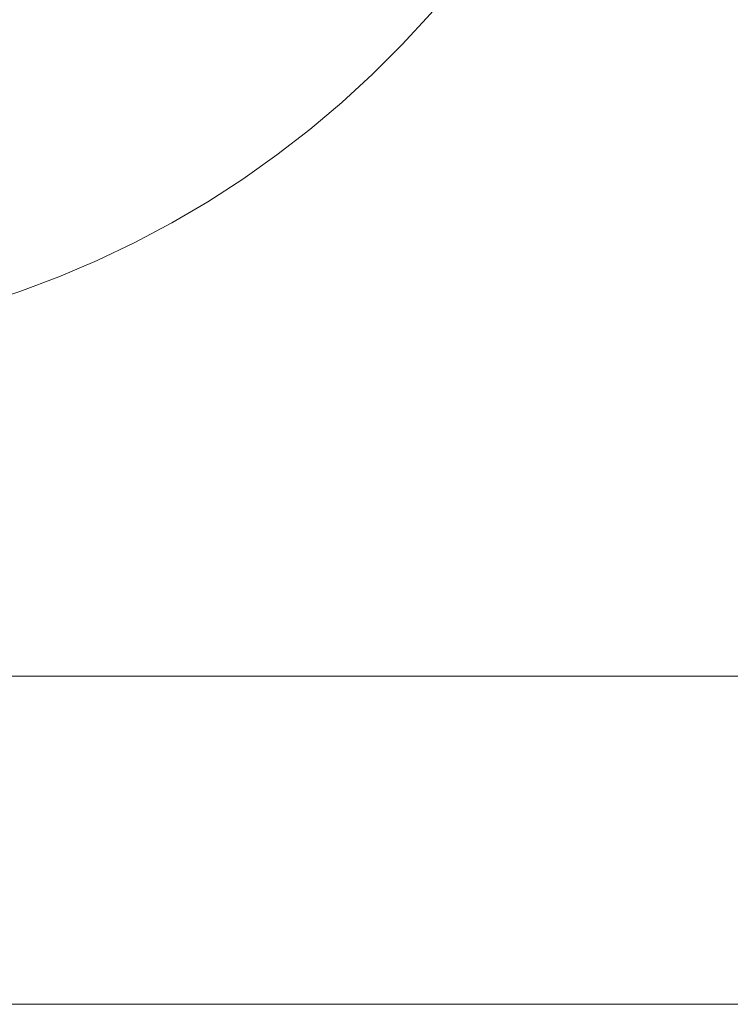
# Model space of a CAD drawing. Header units: centimetres. Extents: x -25.9 to 27.4, y -21.7 to -19.9.
# Tile 116 of 202: x 9.412 to 9.629, y -21.66 to -21.36. Entities that reach past the tile are written whole.
import ezdxf

# ---------------------------------------------------------------- set-up
doc = ezdxf.new("R2010")
doc.units = ezdxf.units.CM
doc.header["$LTSCALE"] = 2.54
doc.layers.add('Lucido design-1', color=7, linetype='Continuous')

# ---------------------------------------------------------------- blocks, each defined once
blk = doc.blocks.new('Gruppo-5-1')
at = {"color": 7, "linetype": 'Continuous', "lineweight": 9}
for points in [[(-25.78748, -19.96, 876.42138), (-25.78748, -21.56, 876.42138), (27.31252, -21.56, 876.42138), (27.31252, -19.96, 876.42138)], [(-25.78748, -21.66, 876.32138), (-25.78748, -21.66, 875.72138), (27.31252, -21.66, 875.72138), (27.31252, -21.66, 876.32138)]]:
    blk.add_3dface(points, dxfattribs=at)
for points, invisible_edges in [([(27.31252, -19.96, 875.62138), (27.31252, -21.56, 875.62138), (9.61144, -21.18544, 875.62138), (9.61225, -21.17273, 875.62138)], 10), ([(9.61009, -21.19811, 875.62138), (9.61144, -21.18544, 875.62138), (27.31252, -21.56, 875.62138)], 10), ([(27.31252, -21.56, 875.62138), (9.6082, -21.2107, 875.62138), (9.61009, -21.19811, 875.62138)], 9), ([(27.31252, -21.56, 875.62138), (9.60579, -21.2232, 875.62138), (9.6082, -21.2107, 875.62138)], 9), ([(9.60284, -21.23559, 875.62138), (9.60579, -21.2232, 875.62138), (27.31252, -21.56, 875.62138)], 10), ([(27.31252, -21.56, 875.62138), (9.59937, -21.24785, 875.62138), (9.60284, -21.23559, 875.62138)], 9), ([(9.59538, -21.25994, 875.62138), (9.59937, -21.24785, 875.62138), (27.31252, -21.56, 875.62138)], 10), ([(9.59089, -21.27186, 875.62138), (9.59538, -21.25994, 875.62138), (27.31252, -21.56, 875.62138)], 10), ([(27.31252, -21.56, 875.62138), (9.58589, -21.28357, 875.62138), (9.59089, -21.27186, 875.62138)], 9), ([(9.5804, -21.29506, 875.62138), (9.58589, -21.28357, 875.62138), (27.31252, -21.56, 875.62138)], 10), ([(9.57442, -21.30631, 875.62138), (9.5804, -21.29506, 875.62138), (27.31252, -21.56, 875.62138)], 10), ([(27.31252, -21.56, 875.62138), (9.56798, -21.31729, 875.62138), (9.57442, -21.30631, 875.62138)], 9), ([(9.56107, -21.32799, 875.62138), (9.56798, -21.31729, 875.62138), (27.31252, -21.56, 875.62138)], 10), ([(27.31252, -21.56, 875.62138), (9.55372, -21.33839, 875.62138), (9.56107, -21.32799, 875.62138)], 9), ([(9.54593, -21.34847, 875.62138), (9.55372, -21.33839, 875.62138), (27.31252, -21.56, 875.62138)], 10), ([(9.4975, -21.353, 875.62687), (9.48914, -21.36068, 875.62687), (9.48659, -21.35778, 875.62829), (9.49483, -21.35022, 875.62829)], 15), ([(9.51412, -21.35322, 875.62356), (9.50574, -21.3616, 875.62356), (9.50296, -21.3587, 875.6245), (9.51122, -21.35044, 875.6245)], 15), ([(9.53135, -21.35259, 875.62174), (9.52297, -21.36171, 875.62174), (9.52, -21.35886, 875.62218), (9.52826, -21.34987, 875.62218)], 15), ([(9.53772, -21.3582, 875.62138), (9.54593, -21.34847, 875.62138), (27.31252, -21.56, 875.62138)], 10), ([(9.4328, -21.35536, 875.65054), (9.42441, -21.36029, 875.65054), (9.42303, -21.35782, 875.65348), (9.43132, -21.35295, 875.65348)], 15), ([(9.44435, -21.35506, 875.64502), (9.43596, -21.36048, 875.64502), (9.43435, -21.35787, 875.64772), (9.44264, -21.35252, 875.64772)], 15), ([(9.45635, -21.35447, 875.64), (9.44797, -21.3604, 875.64), (9.44613, -21.35769, 875.64245), (9.4544, -21.35184, 875.64245)], 15), ([(9.47102, -21.3563, 875.63349), (9.46255, -21.36285, 875.63349), (9.46043, -21.35999, 875.63552), (9.46878, -21.35353, 875.63552)], 15), ([(9.48408, -21.35493, 875.62987), (9.47565, -21.36204, 875.62987), (9.47331, -21.35914, 875.63161), (9.48162, -21.35214, 875.63161)], 15), ([(9.50021, -21.35583, 875.6256), (9.49173, -21.36362, 875.6256), (9.48914, -21.36068, 875.62687), (9.4975, -21.353, 875.62687)], 15), ([(9.51705, -21.35603, 875.62279), (9.50855, -21.36453, 875.62279), (9.50574, -21.3616, 875.62356), (9.51412, -21.35322, 875.62356)], 15), ([(9.53445, -21.35532, 875.62148), (9.52596, -21.36456, 875.62148), (9.52297, -21.36171, 875.62174), (9.53135, -21.35259, 875.62174)], 15), ([(9.42303, -21.35782, 875.65348), (9.41453, -21.36233, 875.65348), (9.41331, -21.35992, 875.65652), (9.42171, -21.35546, 875.65652)], 15), ([(9.43435, -21.35787, 875.64772), (9.42584, -21.36286, 875.64772), (9.42441, -21.36029, 875.65054), (9.4328, -21.35536, 875.65054)], 15), ([(9.44613, -21.35769, 875.64245), (9.43762, -21.36318, 875.64245), (9.43596, -21.36048, 875.64502), (9.44435, -21.35506, 875.64502)], 15), ([(9.45836, -21.35719, 875.63769), (9.44986, -21.3632, 875.63769), (9.44797, -21.3604, 875.64), (9.45635, -21.35447, 875.64)], 15), ([(9.47331, -21.35914, 875.63161), (9.46472, -21.36578, 875.63161), (9.46255, -21.36285, 875.63349), (9.47102, -21.3563, 875.63349)], 15), ([(9.48659, -21.35778, 875.62829), (9.47804, -21.36499, 875.62829), (9.47565, -21.36204, 875.62987), (9.48408, -21.35493, 875.62987)], 15), ([(9.50296, -21.3587, 875.6245), (9.49436, -21.36661, 875.6245), (9.49173, -21.36362, 875.6256), (9.50021, -21.35583, 875.6256)], 15), ([(9.52, -21.35886, 875.62218), (9.51138, -21.36749, 875.62218), (9.50855, -21.36453, 875.62279), (9.51705, -21.35603, 875.62279)], 15), ([(9.53772, -21.3582, 875.62138), (9.52911, -21.36758, 875.62138), (9.52596, -21.36456, 875.62148), (9.53445, -21.35532, 875.62148)], 14), ([(9.41331, -21.35992, 875.65652), (9.40474, -21.36401, 875.65652), (9.40368, -21.36167, 875.65967), (9.41215, -21.35762, 875.65967)], 15), ([(9.41453, -21.36233, 875.65348), (9.40585, -21.36648, 875.65348), (9.40474, -21.36401, 875.65652), (9.41331, -21.35992, 875.65652)], 15), ([(9.42441, -21.36029, 875.65054), (9.4158, -21.36485, 875.65054), (9.41453, -21.36233, 875.65348), (9.42303, -21.35782, 875.65348)], 15), ([(9.43596, -21.36048, 875.64502), (9.42734, -21.36553, 875.64502), (9.42584, -21.36286, 875.64772), (9.43435, -21.35787, 875.64772)], 15), ([(9.44797, -21.3604, 875.64), (9.43934, -21.36597, 875.64), (9.43762, -21.36318, 875.64245), (9.44613, -21.35769, 875.64245)], 15), ([(9.46043, -21.35999, 875.63552), (9.45181, -21.36608, 875.63552), (9.44986, -21.3632, 875.63769), (9.45836, -21.35719, 875.63769)], 15), ([(9.46255, -21.36285, 875.63349), (9.4538, -21.36904, 875.63349), (9.45181, -21.36608, 875.63552), (9.46043, -21.35999, 875.63552)], 15), ([(9.47565, -21.36204, 875.62987), (9.46693, -21.36878, 875.62987), (9.46472, -21.36578, 875.63161), (9.47331, -21.35914, 875.63161)], 15), ([(9.48914, -21.36068, 875.62687), (9.48046, -21.368, 875.62687), (9.47804, -21.36499, 875.62829), (9.48659, -21.35778, 875.62829)], 15), ([(9.50574, -21.3616, 875.62356), (9.49701, -21.36962, 875.62356), (9.49436, -21.36661, 875.6245), (9.50296, -21.3587, 875.6245)], 15), ([(9.52297, -21.36171, 875.62174), (9.51422, -21.37046, 875.62174), (9.51138, -21.36749, 875.62218), (9.52, -21.35886, 875.62218)], 15), ([(27.31252, -21.56, 875.62138), (9.52911, -21.36758, 875.62138), (9.53772, -21.3582, 875.62138)], 9), ([(9.4158, -21.36485, 875.65054), (9.40702, -21.36905, 875.65054), (9.40585, -21.36648, 875.65348), (9.41453, -21.36233, 875.65348)], 15), ([(9.42584, -21.36286, 875.64772), (9.41713, -21.36749, 875.64772), (9.4158, -21.36485, 875.65054), (9.42441, -21.36029, 875.65054)], 15), ([(9.42734, -21.36553, 875.64502), (9.41851, -21.37022, 875.64502), (9.41713, -21.36749, 875.64772), (9.42584, -21.36286, 875.64772)], 15), ([(9.43762, -21.36318, 875.64245), (9.42888, -21.36831, 875.64245), (9.42734, -21.36553, 875.64502), (9.43596, -21.36048, 875.64502)], 15), ([(9.44986, -21.3632, 875.63769), (9.44111, -21.36885, 875.63769), (9.43934, -21.36597, 875.64), (9.44797, -21.3604, 875.64)], 15), ([(9.46472, -21.36578, 875.63161), (9.45584, -21.37206, 875.63161), (9.4538, -21.36904, 875.63349), (9.46255, -21.36285, 875.63349)], 15), ([(9.47804, -21.36499, 875.62829), (9.46919, -21.37183, 875.62829), (9.46693, -21.36878, 875.62987), (9.47565, -21.36204, 875.62987)], 15), ([(9.49173, -21.36362, 875.6256), (9.48293, -21.37105, 875.6256), (9.48046, -21.368, 875.62687), (9.48914, -21.36068, 875.62687)], 15), ([(9.50855, -21.36453, 875.62279), (9.49969, -21.37267, 875.62279), (9.49701, -21.36962, 875.62356), (9.50574, -21.3616, 875.62356)], 15), ([(9.52596, -21.36456, 875.62148), (9.51708, -21.37344, 875.62148), (9.51422, -21.37046, 875.62174), (9.52297, -21.36171, 875.62174)], 15), ([(9.41713, -21.36749, 875.64772), (9.40823, -21.37174, 875.64772), (9.40702, -21.36905, 875.65054), (9.4158, -21.36485, 875.65054)], 15), ([(9.42888, -21.36831, 875.64245), (9.41994, -21.37306, 875.64245), (9.41851, -21.37022, 875.64502), (9.42734, -21.36553, 875.64502)], 15), ([(9.43934, -21.36597, 875.64), (9.43048, -21.37117, 875.64), (9.42888, -21.36831, 875.64245), (9.43762, -21.36318, 875.64245)], 15), ([(9.44111, -21.36885, 875.63769), (9.43213, -21.37412, 875.63769), (9.43048, -21.37117, 875.64), (9.43934, -21.36597, 875.64)], 15), ([(9.45181, -21.36608, 875.63552), (9.44293, -21.37181, 875.63552), (9.44111, -21.36885, 875.63769), (9.44986, -21.3632, 875.63769)], 15), ([(9.46693, -21.36878, 875.62987), (9.45793, -21.37514, 875.62987), (9.45584, -21.37206, 875.63161), (9.46472, -21.36578, 875.63161)], 15), ([(9.48046, -21.368, 875.62687), (9.47148, -21.37494, 875.62687), (9.46919, -21.37183, 875.62829), (9.47804, -21.36499, 875.62829)], 15), ([(9.49436, -21.36661, 875.6245), (9.48542, -21.37414, 875.6245), (9.48293, -21.37105, 875.6256), (9.49173, -21.36362, 875.6256)], 15), ([(9.51138, -21.36749, 875.62218), (9.50239, -21.37574, 875.62218), (9.49969, -21.37267, 875.62279), (9.50855, -21.36453, 875.62279)], 15), ([(9.52911, -21.36758, 875.62138), (9.5201, -21.37659, 875.62138), (9.51708, -21.37344, 875.62148), (9.52596, -21.36456, 875.62148)], 14), ([(9.41851, -21.37022, 875.64502), (9.40949, -21.37453, 875.64502), (9.40823, -21.37174, 875.64772), (9.41713, -21.36749, 875.64772)], 15), ([(9.43048, -21.37117, 875.64), (9.42142, -21.37598, 875.64), (9.41994, -21.37306, 875.64245), (9.42888, -21.36831, 875.64245)], 15), ([(9.44293, -21.37181, 875.63552), (9.43383, -21.37715, 875.63552), (9.43213, -21.37412, 875.63769), (9.44111, -21.36885, 875.63769)], 15), ([(9.4538, -21.36904, 875.63349), (9.4448, -21.37484, 875.63349), (9.44293, -21.37181, 875.63552), (9.45181, -21.36608, 875.63552)], 15), ([(9.46919, -21.37183, 875.62829), (9.46006, -21.37829, 875.62829), (9.45793, -21.37514, 875.62987), (9.46693, -21.36878, 875.62987)], 15), ([(9.48293, -21.37105, 875.6256), (9.47382, -21.37809, 875.6256), (9.47148, -21.37494, 875.62687), (9.48046, -21.368, 875.62687)], 15), ([(9.49701, -21.36962, 875.62356), (9.48795, -21.37726, 875.62356), (9.48542, -21.37414, 875.6245), (9.49436, -21.36661, 875.6245)], 15), ([(9.51422, -21.37046, 875.62174), (9.50511, -21.37883, 875.62174), (9.50239, -21.37574, 875.62218), (9.51138, -21.36749, 875.62218)], 15), ([(9.5201, -21.37659, 875.62138), (9.52911, -21.36758, 875.62138), (27.31252, -21.56, 875.62138)], 10), ([(9.41994, -21.37306, 875.64245), (9.4108, -21.37742, 875.64245), (9.40949, -21.37453, 875.64502), (9.41851, -21.37022, 875.64502)], 15), ([(9.43213, -21.37412, 875.63769), (9.42294, -21.379, 875.63769), (9.42142, -21.37598, 875.64), (9.43048, -21.37117, 875.64)], 15), ([(9.4448, -21.37484, 875.63349), (9.43557, -21.38026, 875.63349), (9.43383, -21.37715, 875.63552), (9.44293, -21.37181, 875.63552)], 15), ([(9.45584, -21.37206, 875.63161), (9.44672, -21.37795, 875.63161), (9.4448, -21.37484, 875.63349), (9.4538, -21.36904, 875.63349)], 15), ([(9.47148, -21.37494, 875.62687), (9.46222, -21.38149, 875.62687), (9.46006, -21.37829, 875.62829), (9.46919, -21.37183, 875.62829)], 15), ([(9.48542, -21.37414, 875.6245), (9.47618, -21.38128, 875.6245), (9.47382, -21.37809, 875.6256), (9.48293, -21.37105, 875.6256)], 15), ([(9.49969, -21.37267, 875.62279), (9.4905, -21.38042, 875.62279), (9.48795, -21.37726, 875.62356), (9.49701, -21.36962, 875.62356)], 15), ([(9.51708, -21.37344, 875.62148), (9.50784, -21.38193, 875.62148), (9.50511, -21.37883, 875.62174), (9.51422, -21.37046, 875.62174)], 15), ([(9.42142, -21.37598, 875.64), (9.41215, -21.38041, 875.64), (9.4108, -21.37742, 875.64245), (9.41994, -21.37306, 875.64245)], 15), ([(9.43383, -21.37715, 875.63552), (9.4245, -21.38211, 875.63552), (9.42294, -21.379, 875.63769), (9.43213, -21.37412, 875.63769)], 15), ([(9.44672, -21.37795, 875.63161), (9.43734, -21.38345, 875.63161), (9.43557, -21.38026, 875.63349), (9.4448, -21.37484, 875.63349)], 15), ([(9.45793, -21.37514, 875.62987), (9.44867, -21.38112, 875.62987), (9.44672, -21.37795, 875.63161), (9.45584, -21.37206, 875.63161)], 15), ([(9.47382, -21.37809, 875.6256), (9.46442, -21.38474, 875.6256), (9.46222, -21.38149, 875.62687), (9.47148, -21.37494, 875.62687)], 15), ([(9.48795, -21.37726, 875.62356), (9.47857, -21.38451, 875.62356), (9.47618, -21.38128, 875.6245), (9.48542, -21.37414, 875.6245)], 15), ([(9.50239, -21.37574, 875.62218), (9.49307, -21.3836, 875.62218), (9.4905, -21.38042, 875.62279), (9.49969, -21.37267, 875.62279)], 15), ([(9.5201, -21.37659, 875.62138), (9.51072, -21.3852, 875.62138), (9.50784, -21.38193, 875.62148), (9.51708, -21.37344, 875.62148)], 14), ([(9.42294, -21.379, 875.63769), (9.41354, -21.38349, 875.63769), (9.41215, -21.38041, 875.64), (9.42142, -21.37598, 875.64)], 15), ([(9.43557, -21.38026, 875.63349), (9.42611, -21.38529, 875.63349), (9.4245, -21.38211, 875.63552), (9.43383, -21.37715, 875.63552)], 15), ([(9.44867, -21.38112, 875.62987), (9.43916, -21.3867, 875.62987), (9.43734, -21.38345, 875.63161), (9.44672, -21.37795, 875.63161)], 15), ([(9.46006, -21.37829, 875.62829), (9.45066, -21.38435, 875.62829), (9.44867, -21.38112, 875.62987), (9.45793, -21.37514, 875.62987)], 15), ([(9.4905, -21.38042, 875.62279), (9.48098, -21.38778, 875.62279), (9.47857, -21.38451, 875.62356), (9.48795, -21.37726, 875.62356)], 15), ([(9.50511, -21.37883, 875.62174), (9.49565, -21.3868, 875.62174), (9.49307, -21.3836, 875.62218), (9.50239, -21.37574, 875.62218)], 15), ([(27.31252, -21.56, 875.62138), (9.51072, -21.3852, 875.62138), (9.5201, -21.37659, 875.62138)], 9), ([(9.41354, -21.38349, 875.63769), (9.40397, -21.38758, 875.63769), (9.40271, -21.38444, 875.64), (9.41215, -21.38041, 875.64)], 15), ([(9.4245, -21.38211, 875.63552), (9.41497, -21.38666, 875.63552), (9.41354, -21.38349, 875.63769), (9.42294, -21.379, 875.63769)], 15), ([(9.43734, -21.38345, 875.63161), (9.42775, -21.38855, 875.63161), (9.42611, -21.38529, 875.63349), (9.43557, -21.38026, 875.63349)], 15), ([(9.46222, -21.38149, 875.62687), (9.45268, -21.38764, 875.62687), (9.45066, -21.38435, 875.62829), (9.46006, -21.37829, 875.62829)], 15), ([(9.47618, -21.38128, 875.6245), (9.46664, -21.38803, 875.6245), (9.46442, -21.38474, 875.6256), (9.47382, -21.37809, 875.6256)], 15), ([(9.49307, -21.3836, 875.62218), (9.48341, -21.39106, 875.62218), (9.48098, -21.38778, 875.62279), (9.4905, -21.38042, 875.62279)], 15), ([(9.50784, -21.38193, 875.62148), (9.49825, -21.39002, 875.62148), (9.49565, -21.3868, 875.62174), (9.50511, -21.37883, 875.62174)], 15), ([(9.41497, -21.38666, 875.63552), (9.40526, -21.3908, 875.63552), (9.40397, -21.38758, 875.63769), (9.41354, -21.38349, 875.63769)], 15), ([(9.42611, -21.38529, 875.63349), (9.41644, -21.38991, 875.63349), (9.41497, -21.38666, 875.63552), (9.4245, -21.38211, 875.63552)], 15), ([(9.43916, -21.3867, 875.62987), (9.42943, -21.39187, 875.62987), (9.42775, -21.38855, 875.63161), (9.43734, -21.38345, 875.63161)], 15), ([(9.45066, -21.38435, 875.62829), (9.44101, -21.39002, 875.62829), (9.43916, -21.3867, 875.62987), (9.44867, -21.38112, 875.62987)], 15), ([(9.46442, -21.38474, 875.6256), (9.45474, -21.39098, 875.6256), (9.45268, -21.38764, 875.62687), (9.46222, -21.38149, 875.62687)], 15), ([(9.47857, -21.38451, 875.62356), (9.46889, -21.39136, 875.62356), (9.46664, -21.38803, 875.6245), (9.47618, -21.38128, 875.6245)], 15), ([(9.49565, -21.3868, 875.62174), (9.48586, -21.39437, 875.62174), (9.48341, -21.39106, 875.62218), (9.49307, -21.3836, 875.62218)], 15), ([(9.51072, -21.3852, 875.62138), (9.50098, -21.39341, 875.62138), (9.49825, -21.39002, 875.62148), (9.50784, -21.38193, 875.62148)], 14), ([(9.41644, -21.38991, 875.63349), (9.40659, -21.39411, 875.63349), (9.40526, -21.3908, 875.63552), (9.41497, -21.38666, 875.63552)], 15), ([(9.42775, -21.38855, 875.63161), (9.41795, -21.39323, 875.63161), (9.41644, -21.38991, 875.63349), (9.42611, -21.38529, 875.63349)], 15), ([(9.44101, -21.39002, 875.62829), (9.43114, -21.39526, 875.62829), (9.42943, -21.39187, 875.62987), (9.43916, -21.3867, 875.62987)], 15), ([(9.45268, -21.38764, 875.62687), (9.4429, -21.39339, 875.62687), (9.44101, -21.39002, 875.62829), (9.45066, -21.38435, 875.62829)], 15), ([(9.46664, -21.38803, 875.6245), (9.45682, -21.39436, 875.6245), (9.45474, -21.39098, 875.6256), (9.46442, -21.38474, 875.6256)], 15), ([(9.48098, -21.38778, 875.62279), (9.47116, -21.39472, 875.62279), (9.46889, -21.39136, 875.62356), (9.47857, -21.38451, 875.62356)], 15), ([(9.49825, -21.39002, 875.62148), (9.48832, -21.39769, 875.62148), (9.48586, -21.39437, 875.62174), (9.49565, -21.3868, 875.62174)], 15), ([(9.50098, -21.39341, 875.62138), (9.51072, -21.3852, 875.62138), (27.31252, -21.56, 875.62138)], 10), ([(9.41795, -21.39323, 875.63161), (9.40795, -21.39749, 875.63161), (9.40659, -21.39411, 875.63349), (9.41644, -21.38991, 875.63349)], 15), ([(9.42943, -21.39187, 875.62987), (9.41948, -21.39662, 875.62987), (9.41795, -21.39323, 875.63161), (9.42775, -21.38855, 875.63161)], 15), ([(9.45474, -21.39098, 875.6256), (9.44481, -21.39681, 875.6256), (9.4429, -21.39339, 875.62687), (9.45268, -21.38764, 875.62687)], 15), ([(9.46889, -21.39136, 875.62356), (9.45893, -21.39779, 875.62356), (9.45682, -21.39436, 875.6245), (9.46664, -21.38803, 875.6245)], 15), ([(9.48341, -21.39106, 875.62218), (9.47345, -21.39811, 875.62218), (9.47116, -21.39472, 875.62279), (9.48098, -21.38778, 875.62279)], 15), ([(9.43114, -21.39526, 875.62829), (9.42104, -21.40008, 875.62829), (9.41948, -21.39662, 875.62987), (9.42943, -21.39187, 875.62987)], 15), ([(9.4429, -21.39339, 875.62687), (9.43287, -21.39871, 875.62687), (9.43114, -21.39526, 875.62829), (9.44101, -21.39002, 875.62829)], 15), ([(9.45682, -21.39436, 875.6245), (9.44675, -21.40028, 875.6245), (9.44481, -21.39681, 875.6256), (9.45474, -21.39098, 875.6256)], 15), ([(9.47116, -21.39472, 875.62279), (9.46106, -21.40124, 875.62279), (9.45893, -21.39779, 875.62356), (9.46889, -21.39136, 875.62356)], 15), ([(9.48586, -21.39437, 875.62174), (9.47576, -21.40152, 875.62174), (9.47345, -21.39811, 875.62218), (9.48341, -21.39106, 875.62218)], 15), ([(9.50098, -21.39341, 875.62138), (9.49091, -21.4012, 875.62138), (9.48832, -21.39769, 875.62148), (9.49825, -21.39002, 875.62148)], 14), ([(9.41948, -21.39662, 875.62987), (9.40934, -21.40095, 875.62987), (9.40795, -21.39749, 875.63161), (9.41795, -21.39323, 875.63161)], 15), ([(9.43287, -21.39871, 875.62687), (9.42263, -21.4036, 875.62687), (9.42104, -21.40008, 875.62829), (9.43114, -21.39526, 875.62829)], 15), ([(9.44481, -21.39681, 875.6256), (9.43464, -21.40221, 875.6256), (9.43287, -21.39871, 875.62687), (9.4429, -21.39339, 875.62687)], 15), ([(9.45893, -21.39779, 875.62356), (9.44871, -21.40379, 875.62356), (9.44675, -21.40028, 875.6245), (9.45682, -21.39436, 875.6245)], 15), ([(9.47345, -21.39811, 875.62218), (9.4632, -21.40472, 875.62218), (9.46106, -21.40124, 875.62279), (9.47116, -21.39472, 875.62279)], 15), ([(9.48832, -21.39769, 875.62148), (9.47807, -21.40494, 875.62148), (9.47576, -21.40152, 875.62174), (9.48586, -21.39437, 875.62174)], 15), ([(27.31252, -21.56, 875.62138), (9.49091, -21.4012, 875.62138), (9.50098, -21.39341, 875.62138)], 9), ([(9.42104, -21.40008, 875.62829), (9.41076, -21.40447, 875.62829), (9.40934, -21.40095, 875.62987), (9.41948, -21.39662, 875.62987)], 15), ([(9.43464, -21.40221, 875.6256), (9.42425, -21.40718, 875.6256), (9.42263, -21.4036, 875.62687), (9.43287, -21.39871, 875.62687)], 15), ([(9.44675, -21.40028, 875.6245), (9.43643, -21.40576, 875.6245), (9.43464, -21.40221, 875.6256), (9.44481, -21.39681, 875.6256)], 15), ([(9.46106, -21.40124, 875.62279), (9.45068, -21.40733, 875.62279), (9.44871, -21.40379, 875.62356), (9.45893, -21.39779, 875.62356)], 15), ([(9.47576, -21.40152, 875.62174), (9.46536, -21.40823, 875.62174), (9.4632, -21.40472, 875.62218), (9.47345, -21.39811, 875.62218)], 15), ([(9.49091, -21.4012, 875.62138), (9.48051, -21.40855, 875.62138), (9.47807, -21.40494, 875.62148), (9.48832, -21.39769, 875.62148)], 14), ([(9.42263, -21.4036, 875.62687), (9.4122, -21.40806, 875.62687), (9.41076, -21.40447, 875.62829), (9.42104, -21.40008, 875.62829)], 15), ([(9.44871, -21.40379, 875.62356), (9.43824, -21.40935, 875.62356), (9.43643, -21.40576, 875.6245), (9.44675, -21.40028, 875.6245)], 15), ([(9.4632, -21.40472, 875.62218), (9.45268, -21.4109, 875.62218), (9.45068, -21.40733, 875.62279), (9.46106, -21.40124, 875.62279)], 15), ([(9.47807, -21.40494, 875.62148), (9.46753, -21.41175, 875.62148), (9.46536, -21.40823, 875.62174), (9.47576, -21.40152, 875.62174)], 15), ([(9.48051, -21.40855, 875.62138), (9.49091, -21.4012, 875.62138), (27.31252, -21.56, 875.62138)], 10), ([(9.42425, -21.40718, 875.6256), (9.41366, -21.41169, 875.6256), (9.4122, -21.40806, 875.62687), (9.42263, -21.4036, 875.62687)], 15), ([(9.43643, -21.40576, 875.6245), (9.42589, -21.4108, 875.6245), (9.42425, -21.40718, 875.6256), (9.43464, -21.40221, 875.6256)], 15), ([(9.45068, -21.40733, 875.62279), (9.44006, -21.41297, 875.62279), (9.43824, -21.40935, 875.62356), (9.44871, -21.40379, 875.62356)], 15), ([(9.46536, -21.40823, 875.62174), (9.45469, -21.41449, 875.62174), (9.45268, -21.4109, 875.62218), (9.4632, -21.40472, 875.62218)], 15), ([(9.48051, -21.40855, 875.62138), (9.46981, -21.41546, 875.62138), (9.46753, -21.41175, 875.62148), (9.47807, -21.40494, 875.62148)], 14), ([(9.42589, -21.4108, 875.6245), (9.41514, -21.41538, 875.6245), (9.41366, -21.41169, 875.6256), (9.42425, -21.40718, 875.6256)], 15), ([(9.43824, -21.40935, 875.62356), (9.42754, -21.41446, 875.62356), (9.42589, -21.4108, 875.6245), (9.43643, -21.40576, 875.6245)], 15), ([(9.45268, -21.4109, 875.62218), (9.4419, -21.41662, 875.62218), (9.44006, -21.41297, 875.62279), (9.45068, -21.40733, 875.62279)], 15), ([(9.41366, -21.41169, 875.6256), (9.40288, -21.41576, 875.6256), (9.40158, -21.41206, 875.62687), (9.4122, -21.40806, 875.62687)], 15), ([(9.42754, -21.41446, 875.62356), (9.41664, -21.41911, 875.62356), (9.41514, -21.41538, 875.6245), (9.42589, -21.4108, 875.6245)], 15), ([(9.44006, -21.41297, 875.62279), (9.42921, -21.41815, 875.62279), (9.42754, -21.41446, 875.62356), (9.43824, -21.40935, 875.62356)], 15), ([(9.45469, -21.41449, 875.62174), (9.44376, -21.42029, 875.62174), (9.4419, -21.41662, 875.62218), (9.45268, -21.4109, 875.62218)], 15), ([(9.46753, -21.41175, 875.62148), (9.4567, -21.4181, 875.62148), (9.45469, -21.41449, 875.62174), (9.46536, -21.40823, 875.62174)], 15), ([(27.31252, -21.56, 875.62138), (9.46981, -21.41546, 875.62138), (9.48051, -21.40855, 875.62138)], 9), ([(9.41514, -21.41538, 875.6245), (9.40421, -21.41951, 875.6245), (9.40288, -21.41576, 875.6256), (9.41366, -21.41169, 875.6256)], 15), ([(9.4419, -21.41662, 875.62218), (9.4309, -21.42188, 875.62218), (9.42921, -21.41815, 875.62279), (9.44006, -21.41297, 875.62279)], 15), ([(9.46981, -21.41546, 875.62138), (9.45883, -21.4219, 875.62138), (9.4567, -21.4181, 875.62148), (9.46753, -21.41175, 875.62148)], 14), ([(9.41664, -21.41911, 875.62356), (9.40555, -21.4233, 875.62356), (9.40421, -21.41951, 875.6245), (9.41514, -21.41538, 875.6245)], 15), ([(9.42921, -21.41815, 875.62279), (9.41815, -21.42287, 875.62279), (9.41664, -21.41911, 875.62356), (9.42754, -21.41446, 875.62356)], 15), ([(9.44376, -21.42029, 875.62174), (9.43259, -21.42563, 875.62174), (9.4309, -21.42188, 875.62218), (9.4419, -21.41662, 875.62218)], 15), ([(9.4567, -21.4181, 875.62148), (9.44562, -21.42398, 875.62148), (9.44376, -21.42029, 875.62174), (9.45469, -21.41449, 875.62174)], 15), ([(9.45883, -21.4219, 875.62138), (9.46981, -21.41546, 875.62138), (27.31252, -21.56, 875.62138)], 10), ([(9.41815, -21.42287, 875.62279), (9.4069, -21.42712, 875.62279), (9.40555, -21.4233, 875.62356), (9.41664, -21.41911, 875.62356)], 15), ([(9.4309, -21.42188, 875.62218), (9.41968, -21.42667, 875.62218), (9.41815, -21.42287, 875.62279), (9.42921, -21.41815, 875.62279)], 15), ([(9.45883, -21.4219, 875.62138), (9.44758, -21.42788, 875.62138), (9.44562, -21.42398, 875.62148), (9.4567, -21.4181, 875.62148)], 14), ([(9.41968, -21.42667, 875.62218), (9.40826, -21.43098, 875.62218), (9.4069, -21.42712, 875.62279), (9.41815, -21.42287, 875.62279)], 15), ([(9.43259, -21.42563, 875.62174), (9.42121, -21.43049, 875.62174), (9.41968, -21.42667, 875.62218), (9.4309, -21.42188, 875.62218)], 15), ([(9.44562, -21.42398, 875.62148), (9.43429, -21.4294, 875.62148), (9.43259, -21.42563, 875.62174), (9.44376, -21.42029, 875.62174)], 15), ([(27.31252, -21.56, 875.62138), (9.44758, -21.42788, 875.62138), (9.45883, -21.4219, 875.62138)], 9), ([(9.43429, -21.4294, 875.62148), (9.42275, -21.43432, 875.62148), (9.42121, -21.43049, 875.62174), (9.43259, -21.42563, 875.62174)], 15), ([(9.44758, -21.42788, 875.62138), (9.43609, -21.43337, 875.62138), (9.43429, -21.4294, 875.62148), (9.44562, -21.42398, 875.62148)], 14), ([(9.42121, -21.43049, 875.62174), (9.40963, -21.43486, 875.62174), (9.40826, -21.43098, 875.62218), (9.41968, -21.42667, 875.62218)], 15), ([(9.43609, -21.43337, 875.62138), (9.44758, -21.42788, 875.62138), (27.31252, -21.56, 875.62138)], 10), ([(9.42275, -21.43432, 875.62148), (9.41101, -21.43875, 875.62148), (9.40963, -21.43486, 875.62174), (9.42121, -21.43049, 875.62174)], 15), ([(9.43609, -21.43337, 875.62138), (9.42438, -21.43837, 875.62138), (9.42275, -21.43432, 875.62148), (9.43429, -21.4294, 875.62148)], 14), ([(9.42438, -21.43837, 875.62138), (9.41246, -21.44286, 875.62138), (9.41101, -21.43875, 875.62148), (9.42275, -21.43432, 875.62148)], 14), ([(9.42438, -21.43837, 875.62138), (9.43609, -21.43337, 875.62138), (27.31252, -21.56, 875.62138)], 10), ([(27.31252, -21.56, 875.62138), (9.41246, -21.44286, 875.62138), (9.42438, -21.43837, 875.62138)], 9), ([(9.40037, -21.44685, 875.62138), (9.41246, -21.44286, 875.62138), (27.31252, -21.56, 875.62138)], 10), ([(27.31252, -21.56, 875.62138), (9.38811, -21.45032, 875.62138), (9.40037, -21.44685, 875.62138)], 9), ([(9.37572, -21.45327, 875.62138), (9.38811, -21.45032, 875.62138), (27.31252, -21.56, 875.62138)], 10), ([(27.31252, -21.56, 875.62138), (9.35062, -21.45757, 875.62138), (9.36322, -21.45568, 875.62138)], 9), ([(9.36322, -21.45568, 875.62138), (9.37572, -21.45327, 875.62138), (27.31252, -21.56, 875.62138)], 10), ([(9.32525, -21.45973, 875.62138), (9.33796, -21.45892, 875.62138), (27.31252, -21.56, 875.62138)], 10), ([(9.33796, -21.45892, 875.62138), (9.35062, -21.45757, 875.62138), (27.31252, -21.56, 875.62138)], 10), ([(-7.78748, -21.46, 875.62138), (9.31252, -21.46, 875.62138), (27.31252, -21.56, 875.62138), (-25.78748, -21.56, 875.62138)], 10), ([(9.31252, -21.46, 875.62138), (9.32525, -21.45973, 875.62138), (27.31252, -21.56, 875.62138)], 10), ([(27.31252, -21.56392, 876.42131), (27.31252, -21.56, 876.42138), (-25.78748, -21.56, 876.42138), (-25.78748, -21.56392, 876.42131)], 8), ([(-25.78748, -21.56197, 875.6214), (-25.78748, -21.56, 875.62138), (27.31252, -21.56, 875.62138), (27.31252, -21.56197, 875.6214)], 8), ([(27.31252, -21.56197, 875.6214), (27.31252, -21.56436, 875.6215), (-25.78748, -21.56436, 875.6215), (-25.78748, -21.56197, 875.6214)], 10), ([(-25.78748, -21.56392, 876.42131), (-25.78748, -21.56424, 876.42129), (27.31252, -21.56424, 876.42129), (27.31252, -21.56392, 876.42131)], 10), ([(27.31252, -21.56822, 876.42105), (27.31252, -21.56424, 876.42129), (-25.78748, -21.56424, 876.42129), (-25.78748, -21.56822, 876.42105)], 10), ([(-25.78748, -21.56596, 875.62156), (-25.78748, -21.56436, 875.6215), (27.31252, -21.56436, 875.6215), (27.31252, -21.56596, 875.62156)], 10), ([(27.31252, -21.56596, 875.62156), (27.31252, -21.56871, 875.62178), (-25.78748, -21.56871, 875.62178), (-25.78748, -21.56596, 875.62156)], 10), ([(-25.78748, -21.56822, 876.42105), (-25.78748, -21.56848, 876.42102), (27.31252, -21.56848, 876.42102), (27.31252, -21.56822, 876.42105)], 10), ([(27.31252, -21.57251, 876.4206), (27.31252, -21.56848, 876.42102), (-25.78748, -21.56848, 876.42102), (-25.78748, -21.57251, 876.4206)], 10), ([(-25.78748, -21.56995, 875.62188), (-25.78748, -21.56871, 875.62178), (27.31252, -21.56871, 875.62178), (27.31252, -21.56995, 875.62188)], 10), ([(27.31252, -21.56995, 875.62188), (27.31252, -21.57305, 875.62225), (-25.78748, -21.57305, 875.62225), (-25.78748, -21.56995, 875.62188)], 10), ([(-25.78748, -21.57251, 876.4206), (-25.78748, -21.5727, 876.42057), (27.31252, -21.5727, 876.42057), (27.31252, -21.57251, 876.4206)], 10), ([(27.31252, -21.57677, 876.41997), (27.31252, -21.5727, 876.42057), (-25.78748, -21.5727, 876.42057), (-25.78748, -21.57677, 876.41997)], 10), ([(-25.78748, -21.57392, 875.62236), (-25.78748, -21.57305, 875.62225), (27.31252, -21.57305, 875.62225), (27.31252, -21.57392, 875.62236)], 10), ([(27.31252, -21.57392, 875.62236), (27.31252, -21.57736, 875.62291), (-25.78748, -21.57736, 875.62291), (-25.78748, -21.57392, 875.62236)], 10), ([(-25.78748, -21.57677, 876.41997), (-25.78748, -21.5769, 876.41994), (27.31252, -21.5769, 876.41994), (27.31252, -21.57677, 876.41997)], 10), ([(27.31252, -21.58099, 876.41916), (27.31252, -21.5769, 876.41994), (-25.78748, -21.5769, 876.41994), (-25.78748, -21.58099, 876.41916)], 10), ([(-25.78748, -21.57788, 875.62299), (-25.78748, -21.57736, 875.62291), (27.31252, -21.57736, 875.62291), (27.31252, -21.57788, 875.62299)], 10), ([(27.31252, -21.57788, 875.62299), (27.31252, -21.58164, 875.62376), (-25.78748, -21.58164, 875.62376), (-25.78748, -21.57788, 875.62299)], 10), ([(-25.78748, -21.58099, 876.41916), (-25.78748, -21.58107, 876.41914), (27.31252, -21.58107, 876.41914), (27.31252, -21.58099, 876.41916)], 10), ([(27.31252, -21.58516, 876.41817), (27.31252, -21.58107, 876.41914), (-25.78748, -21.58107, 876.41914), (-25.78748, -21.58516, 876.41817)], 10), ([(-25.78748, -21.58181, 875.62379), (-25.78748, -21.58164, 875.62376), (27.31252, -21.58164, 875.62376), (27.31252, -21.58181, 875.62379)], 10), ([(-25.78748, -21.58571, 875.62475), (-25.78748, -21.58181, 875.62379), (27.31252, -21.58181, 875.62379), (27.31252, -21.58571, 875.62475)], 10), ([(-25.78748, -21.58928, 876.417), (27.31252, -21.58928, 876.417), (27.31252, -21.5852, 876.41816), (-25.78748, -21.5852, 876.41816)], 5), ([(27.31252, -21.58571, 875.62475), (27.31252, -21.58588, 875.62479), (-25.78748, -21.58588, 875.62479), (-25.78748, -21.58571, 875.62475)], 10), ([(-25.78748, -21.58958, 875.62586), (-25.78748, -21.58588, 875.62479), (27.31252, -21.58588, 875.62479), (27.31252, -21.58958, 875.62586)], 10), ([(-25.78748, -21.59331, 876.41567), (27.31252, -21.59331, 876.41567), (27.31252, -21.58928, 876.417), (-25.78748, -21.58928, 876.417)], 5), ([(27.31252, -21.58958, 875.62586), (27.31252, -21.59007, 875.62602), (-25.78748, -21.59007, 875.62602), (-25.78748, -21.58958, 875.62586)], 10), ([(-25.78748, -21.5934, 875.62713), (-25.78748, -21.59007, 875.62602), (27.31252, -21.59007, 875.62602), (27.31252, -21.5934, 875.62713)], 10), ([(-25.78748, -21.59335, 876.41566), (-25.78748, -21.59729, 876.41417), (27.31252, -21.59729, 876.41417), (27.31252, -21.59335, 876.41566)], 10), ([(27.31252, -21.5934, 875.62713), (27.31252, -21.5942, 875.62743), (-25.78748, -21.5942, 875.62743), (-25.78748, -21.5934, 875.62713)], 10), ([(-25.78748, -21.59718, 875.62855), (-25.78748, -21.5942, 875.62743), (27.31252, -21.5942, 875.62743), (27.31252, -21.59718, 875.62855)], 10), ([(27.31252, -21.59718, 875.62855), (27.31252, -21.59826, 875.62901), (-25.78748, -21.59826, 875.62901), (-25.78748, -21.59718, 875.62855)], 10), ([(27.31252, -21.59735, 876.41415), (27.31252, -21.59729, 876.41417), (-25.78748, -21.59729, 876.41417), (-25.78748, -21.59735, 876.41415)], 10), ([(-25.78748, -21.59735, 876.41415), (-25.78748, -21.60119, 876.4125), (27.31252, -21.60119, 876.4125), (27.31252, -21.59735, 876.41415)], 10), ([(-25.78748, -21.60089, 875.63013), (-25.78748, -21.59826, 875.62901), (27.31252, -21.59826, 875.62901), (27.31252, -21.60089, 875.63013)], 10), ([(27.31252, -21.60089, 875.63013), (27.31252, -21.60225, 875.63077), (-25.78748, -21.60225, 875.63077), (-25.78748, -21.60089, 875.63013)], 10), ([(27.31252, -21.60127, 876.41247), (27.31252, -21.60119, 876.4125), (-25.78748, -21.60119, 876.4125), (-25.78748, -21.60127, 876.41247)], 10), ([(-25.78748, -21.60127, 876.41247), (-25.78748, -21.60502, 876.41067), (27.31252, -21.60502, 876.41067), (27.31252, -21.60127, 876.41247)], 10), ([(-25.78748, -21.60455, 875.63185), (-25.78748, -21.60225, 875.63077), (27.31252, -21.60225, 875.63077), (27.31252, -21.60455, 875.63185)], 10), ([(27.31252, -21.60455, 875.63185), (27.31252, -21.60617, 875.6327), (-25.78748, -21.60617, 875.6327), (-25.78748, -21.60455, 875.63185)], 10), ([(27.31252, -21.60511, 876.41063), (27.31252, -21.60502, 876.41067), (-25.78748, -21.60502, 876.41067), (-25.78748, -21.60511, 876.41063)], 10), ([(-25.78748, -21.60511, 876.41063), (-25.78748, -21.60877, 876.40868), (27.31252, -21.60877, 876.40868), (27.31252, -21.60511, 876.41063)], 10), ([(-25.78748, -21.60813, 875.63373), (-25.78748, -21.60617, 875.6327), (27.31252, -21.60617, 875.6327), (27.31252, -21.60813, 875.63373)], 10), ([(27.31252, -21.60813, 875.63373), (27.31252, -21.60999, 875.6348), (-25.78748, -21.60999, 875.6348), (-25.78748, -21.60813, 875.63373)], 10), ([(27.31252, -21.60887, 876.40863), (27.31252, -21.60877, 876.40868), (-25.78748, -21.60877, 876.40868), (-25.78748, -21.60887, 876.40863)], 10), ([(-25.78748, -21.60887, 876.40863), (-25.78748, -21.61243, 876.40653), (27.31252, -21.61243, 876.40653), (27.31252, -21.60887, 876.40863)], 10), ([(-25.78748, -21.61164, 875.63575), (-25.78748, -21.60999, 875.6348), (27.31252, -21.60999, 875.6348), (27.31252, -21.61164, 875.63575)], 10), ([(27.31252, -21.61164, 875.63575), (27.31252, -21.61372, 875.63706), (-25.78748, -21.61372, 875.63706), (-25.78748, -21.61164, 875.63575)], 10), ([(27.31252, -21.61253, 876.40648), (27.31252, -21.61243, 876.40653), (-25.78748, -21.61243, 876.40653), (-25.78748, -21.61253, 876.40648)], 10), ([(-25.78748, -21.61253, 876.40648), (-25.78748, -21.616, 876.40423), (27.31252, -21.616, 876.40423), (27.31252, -21.61253, 876.40648)], 10), ([(-25.78748, -21.61507, 875.63792), (-25.78748, -21.61372, 875.63706), (27.31252, -21.61372, 875.63706), (27.31252, -21.61507, 875.63792)], 10), ([(27.31252, -21.61507, 875.63792), (27.31252, -21.61735, 875.63948), (-25.78748, -21.61735, 875.63948), (-25.78748, -21.61507, 875.63792)], 10), ([(27.31252, -21.61609, 876.40417), (27.31252, -21.616, 876.40423), (-25.78748, -21.616, 876.40423), (-25.78748, -21.61609, 876.40417)], 10), ([(-25.78748, -21.61609, 876.40417), (-25.78748, -21.61946, 876.40178), (27.31252, -21.61946, 876.40178), (27.31252, -21.61609, 876.40417)], 10), ([(-25.78748, -21.61842, 875.64022), (-25.78748, -21.61735, 875.63948), (27.31252, -21.61735, 875.63948), (27.31252, -21.61842, 875.64022)], 10), ([(27.31252, -21.61842, 875.64022), (27.31252, -21.62087, 875.64206), (-25.78748, -21.62087, 875.64206), (-25.78748, -21.61842, 875.64022)], 10), ([(27.31252, -21.61955, 876.40172), (27.31252, -21.61946, 876.40178), (-25.78748, -21.61946, 876.40178), (-25.78748, -21.61955, 876.40172)], 10), ([(-25.78748, -21.61955, 876.40172), (-25.78748, -21.62135, 876.40036), (27.31252, -21.62135, 876.40036), (27.31252, -21.61955, 876.40172)], 10), ([(-25.78748, -21.62171, 875.6427), (-25.78748, -21.62087, 875.64206), (27.31252, -21.62087, 875.64206), (27.31252, -21.62171, 875.6427)], 10), ([(-25.78748, -21.62135, 876.40036), (-25.78748, -21.62281, 876.39917), (27.31252, -21.62281, 876.39917), (27.31252, -21.62135, 876.40036)], 10), ([(27.31252, -21.62171, 875.6427), (27.31252, -21.62427, 875.64479), (-25.78748, -21.62427, 875.64479), (-25.78748, -21.62171, 875.6427)], 10), ([(27.31252, -21.62461, 876.39771), (27.31252, -21.62281, 876.39917), (-25.78748, -21.62281, 876.39917), (-25.78748, -21.62461, 876.39771)], 10), ([(-25.78748, -21.62486, 875.64527), (-25.78748, -21.62427, 875.64479), (27.31252, -21.62427, 875.64479), (27.31252, -21.62486, 875.64527)], 10), ([(-25.78748, -21.62461, 876.39771), (-25.78748, -21.62605, 876.39643), (27.31252, -21.62605, 876.39643), (27.31252, -21.62461, 876.39771)], 10), ([(27.31252, -21.62486, 875.64527), (27.31252, -21.62755, 875.64766), (-25.78748, -21.62755, 875.64766), (-25.78748, -21.62486, 875.64527)], 10), ([(27.31252, -21.62778, 876.39491), (27.31252, -21.62605, 876.39643), (-25.78748, -21.62605, 876.39643), (-25.78748, -21.62778, 876.39491)], 10), ([(-25.78748, -21.62791, 875.64797), (-25.78748, -21.62755, 875.64766), (27.31252, -21.62755, 875.64766), (27.31252, -21.62791, 875.64797)], 10), ([(-25.78748, -21.62778, 876.39491), (-25.78748, -21.62918, 876.39356), (27.31252, -21.62918, 876.39356), (27.31252, -21.62778, 876.39491)], 10), ([(27.31252, -21.62791, 875.64797), (27.31252, -21.63071, 875.65068), (-25.78748, -21.63071, 875.65068), (-25.78748, -21.62791, 875.64797)], 10), ([(27.31252, -21.63082, 876.39198), (27.31252, -21.62918, 876.39356), (-25.78748, -21.62918, 876.39356), (-25.78748, -21.63082, 876.39198)], 10), ([(-25.78748, -21.63084, 875.6508), (-25.78748, -21.63071, 875.65068), (27.31252, -21.63071, 875.65068), (27.31252, -21.63084, 875.6508)], 10), ([(-25.78748, -21.63082, 876.39198), (-25.78748, -21.63218, 876.39056), (27.31252, -21.63218, 876.39056), (27.31252, -21.63082, 876.39198)], 10), ([(27.31252, -21.63084, 875.6508), (27.31252, -21.63366, 875.65375), (-25.78748, -21.63366, 875.65375), (-25.78748, -21.63084, 875.6508)], 10), ([(27.31252, -21.63374, 876.38893), (27.31252, -21.63218, 876.39056), (-25.78748, -21.63218, 876.39056), (-25.78748, -21.63374, 876.38893)], 10), ([(-25.78748, -21.63636, 875.65681), (-25.78748, -21.63373, 875.65383), (27.31252, -21.63373, 875.65383), (27.31252, -21.63636, 875.65681)], 10), ([(-25.78748, -21.63374, 876.38893), (-25.78748, -21.63505, 876.38744), (27.31252, -21.63505, 876.38744), (27.31252, -21.63374, 876.38893)], 10), ([(27.31252, -21.63652, 876.38576), (27.31252, -21.63505, 876.38744), (-25.78748, -21.63505, 876.38744), (-25.78748, -21.63652, 876.38576)], 10), ([(27.31252, -21.63636, 875.65681), (27.31252, -21.6366, 875.65711), (-25.78748, -21.6366, 875.65711), (-25.78748, -21.63636, 875.65681)], 10), ([(-25.78748, -21.63652, 876.38576), (-25.78748, -21.63779, 876.38419), (27.31252, -21.63779, 876.38419), (27.31252, -21.63652, 876.38576)], 10), ([(-25.78748, -21.63893, 875.65999), (-25.78748, -21.6366, 875.65711), (27.31252, -21.6366, 875.65711), (27.31252, -21.63893, 875.65999)], 10), ([(27.31252, -21.63916, 876.38249), (27.31252, -21.63779, 876.38419), (-25.78748, -21.63779, 876.38419), (-25.78748, -21.63916, 876.38249)], 10), ([(27.31252, -21.63893, 875.65999), (27.31252, -21.63933, 875.66051), (-25.78748, -21.63933, 875.66051), (-25.78748, -21.63893, 875.65999)], 10), ([(-25.78748, -21.63916, 876.38249), (-25.78748, -21.64038, 876.38083), (27.31252, -21.64038, 876.38083), (27.31252, -21.63916, 876.38249)], 10), ([(-25.78748, -21.64138, 875.66327), (-25.78748, -21.63933, 875.66051), (27.31252, -21.63933, 875.66051), (27.31252, -21.64138, 875.66327)], 10), ([(27.31252, -21.64166, 876.37911), (27.31252, -21.64038, 876.38083), (-25.78748, -21.64038, 876.38083), (-25.78748, -21.64166, 876.37911)], 10), ([(27.31252, -21.64138, 875.66327), (27.31252, -21.6419, 875.66403), (-25.78748, -21.6419, 875.66403), (-25.78748, -21.64138, 875.66327)], 10), ([(-25.78748, -21.64166, 876.37911), (-25.78748, -21.64283, 876.37737), (27.31252, -21.64283, 876.37737), (27.31252, -21.64166, 876.37911)], 10), ([(-25.78748, -21.64369, 875.66665), (-25.78748, -21.6419, 875.66403), (27.31252, -21.6419, 875.66403), (27.31252, -21.64369, 875.66665)], 10), ([(27.31252, -21.64401, 876.37563), (27.31252, -21.64283, 876.37737), (-25.78748, -21.64283, 876.37737), (-25.78748, -21.64401, 876.37563)], 10), ([(27.31252, -21.64369, 875.66665), (27.31252, -21.64432, 875.66766), (-25.78748, -21.64432, 875.66766), (-25.78748, -21.64369, 875.66665)], 10), ([(-25.78748, -21.64401, 876.37563), (-25.78748, -21.64513, 876.3738), (27.31252, -21.64513, 876.3738), (27.31252, -21.64401, 876.37563)], 10), ([(-25.78748, -21.64586, 875.67012), (-25.78748, -21.64432, 875.66766), (27.31252, -21.64432, 875.66766), (27.31252, -21.64586, 875.67012)], 10), ([(27.31252, -21.64621, 876.37205), (27.31252, -21.64513, 876.3738), (-25.78748, -21.64513, 876.3738), (-25.78748, -21.64621, 876.37205)], 10), ([(27.31252, -21.64586, 875.67012), (27.31252, -21.64659, 875.67139), (-25.78748, -21.64659, 875.67139), (-25.78748, -21.64586, 875.67012)], 10), ([(-25.78748, -21.64621, 876.37205), (-25.78748, -21.64728, 876.37014), (27.31252, -21.64728, 876.37014), (27.31252, -21.64621, 876.37205)], 10), ([(-25.78748, -21.64789, 875.67369), (-25.78748, -21.64659, 875.67139), (27.31252, -21.64659, 875.67139), (27.31252, -21.64789, 875.67369)], 10), ([(27.31252, -21.64826, 876.36839), (27.31252, -21.64728, 876.37014), (-25.78748, -21.64728, 876.37014), (-25.78748, -21.64826, 876.36839)], 10), ([(27.31252, -21.64789, 875.67369), (27.31252, -21.64868, 875.67522), (-25.78748, -21.64868, 875.67522), (-25.78748, -21.64789, 875.67369)], 10), ([(-25.78748, -21.64826, 876.36839), (-25.78748, -21.64927, 876.36639), (27.31252, -21.64927, 876.36639), (27.31252, -21.64826, 876.36839)], 10), ([(-25.78748, -21.64978, 875.67733), (-25.78748, -21.64868, 875.67522), (27.31252, -21.64868, 875.67522), (27.31252, -21.64978, 875.67733)], 10), ([(27.31252, -21.65015, 876.36466), (27.31252, -21.64927, 876.36639), (-25.78748, -21.64927, 876.36639), (-25.78748, -21.65015, 876.36466)], 10), ([(27.31252, -21.64978, 875.67733), (27.31252, -21.65061, 875.67913), (-25.78748, -21.65061, 875.67913), (-25.78748, -21.64978, 875.67733)], 10), ([(-25.78748, -21.65015, 876.36466), (-25.78748, -21.6511, 876.36256), (27.31252, -21.6511, 876.36256), (27.31252, -21.65015, 876.36466)], 10), ([(-25.78748, -21.65151, 875.68106), (-25.78748, -21.65061, 875.67913), (27.31252, -21.65061, 875.67913), (27.31252, -21.65151, 875.68106)], 10), ([(27.31252, -21.65188, 876.36085), (27.31252, -21.6511, 876.36256), (-25.78748, -21.6511, 876.36256), (-25.78748, -21.65188, 876.36085)], 10), ([(27.31252, -21.65151, 875.68106), (27.31252, -21.65237, 875.68312), (-25.78748, -21.65237, 875.68312), (-25.78748, -21.65151, 875.68106)], 10), ([(-25.78748, -21.65188, 876.36085), (-25.78748, -21.65277, 876.35866), (27.31252, -21.65277, 876.35866), (27.31252, -21.65188, 876.36085)], 10), ([(-25.78748, -21.65309, 875.68486), (-25.78748, -21.65237, 875.68312), (27.31252, -21.65237, 875.68312), (27.31252, -21.65309, 875.68486)], 10), ([(27.31252, -21.65345, 876.35697), (27.31252, -21.65277, 876.35866), (-25.78748, -21.65277, 876.35866), (-25.78748, -21.65345, 876.35697)], 10), ([(27.31252, -21.65309, 875.68486), (27.31252, -21.65395, 875.68719), (-25.78748, -21.65395, 875.68719), (-25.78748, -21.65309, 875.68486)], 10), ([(-25.78748, -21.65345, 876.35697), (-25.78748, -21.65427, 876.35469), (27.31252, -21.65427, 876.35469), (27.31252, -21.65345, 876.35697)], 10), ([(-25.78748, -21.65451, 875.68872), (-25.78748, -21.65395, 875.68719), (27.31252, -21.65395, 875.68719), (27.31252, -21.65451, 875.68872)], 10), ([(27.31252, -21.65486, 876.35304), (27.31252, -21.65427, 876.35469), (-25.78748, -21.65427, 876.35469), (-25.78748, -21.65486, 876.35304)], 10), ([(27.31252, -21.65451, 875.68872), (27.31252, -21.65535, 875.69132), (-25.78748, -21.65535, 875.69132), (-25.78748, -21.65451, 875.68872)], 10), ([(-25.78748, -21.65486, 876.35304), (-25.78748, -21.6556, 876.35066), (27.31252, -21.6556, 876.35066), (27.31252, -21.65486, 876.35304)], 10), ([(-25.78748, -21.65578, 875.69264), (-25.78748, -21.65535, 875.69132), (27.31252, -21.65535, 875.69132), (27.31252, -21.65578, 875.69264)], 10), ([(27.31252, -21.6561, 876.34906), (27.31252, -21.6556, 876.35066), (-25.78748, -21.6556, 876.35066), (-25.78748, -21.6561, 876.34906)], 10), ([(27.31252, -21.65578, 875.69264), (27.31252, -21.65658, 875.69551), (-25.78748, -21.65658, 875.69551), (-25.78748, -21.65578, 875.69264)], 10), ([(-25.78748, -21.6561, 876.34906), (-25.78748, -21.65675, 876.34658), (27.31252, -21.65675, 876.34658), (27.31252, -21.6561, 876.34906)], 10), ([(-25.78748, -21.65688, 875.69661), (-25.78748, -21.65658, 875.69551), (27.31252, -21.65658, 875.69551), (27.31252, -21.65688, 875.69661)], 10), ([(27.31252, -21.65717, 876.34503), (27.31252, -21.65675, 876.34658), (-25.78748, -21.65675, 876.34658), (-25.78748, -21.65717, 876.34503)], 10), ([(27.31252, -21.65688, 875.69661), (27.31252, -21.65762, 875.69974), (-25.78748, -21.65762, 875.69974), (-25.78748, -21.65688, 875.69661)], 10), ([(-25.78748, -21.65717, 876.34503), (-25.78748, -21.65774, 876.34245), (27.31252, -21.65774, 876.34245), (27.31252, -21.65717, 876.34503)], 10), ([(-25.78748, -21.65782, 875.70063), (-25.78748, -21.65762, 875.69974), (27.31252, -21.65762, 875.69974), (27.31252, -21.65782, 875.70063)], 10), ([(27.31252, -21.65807, 876.34096), (27.31252, -21.65774, 876.34245), (-25.78748, -21.65774, 876.34245), (-25.78748, -21.65807, 876.34096)], 10), ([(27.31252, -21.65782, 875.70063), (27.31252, -21.65847, 875.70402), (-25.78748, -21.65847, 875.70402), (-25.78748, -21.65782, 875.70063)], 10), ([(-25.78748, -21.65807, 876.34096), (-25.78748, -21.65854, 876.33828), (27.31252, -21.65854, 876.33828), (27.31252, -21.65807, 876.34096)], 10), ([(-25.78748, -21.6586, 875.70469), (-25.78748, -21.65847, 875.70402), (27.31252, -21.65847, 875.70402), (27.31252, -21.6586, 875.70469)], 10), ([(27.31252, -21.65879, 876.33686), (27.31252, -21.65854, 876.33828), (-25.78748, -21.65854, 876.33828), (-25.78748, -21.65879, 876.33686)], 10), ([(27.31252, -21.6586, 875.70469), (27.31252, -21.65914, 875.70833), (-25.78748, -21.65914, 875.70833), (-25.78748, -21.6586, 875.70469)], 10), ([(-25.78748, -21.65879, 876.33686), (-25.78748, -21.65917, 876.33408), (27.31252, -21.65917, 876.33408), (27.31252, -21.65879, 876.33686)], 10), ([(-25.78748, -21.6592, 875.70878), (-25.78748, -21.65914, 875.70833), (27.31252, -21.65914, 875.70833), (27.31252, -21.6592, 875.70878)], 10), ([(27.31252, -21.65935, 876.33274), (27.31252, -21.65917, 876.33408), (-25.78748, -21.65917, 876.33408), (-25.78748, -21.65935, 876.33274)], 10), ([(27.31252, -21.6592, 875.70878), (27.31252, -21.65962, 875.71267), (-25.78748, -21.65962, 875.71267), (-25.78748, -21.6592, 875.70878)], 10), ([(-25.78748, -21.65935, 876.33274), (-25.78748, -21.65962, 876.32986), (27.31252, -21.65962, 876.32986), (27.31252, -21.65935, 876.33274)], 10), ([(27.31252, -21.65974, 876.3286), (27.31252, -21.65962, 876.32986), (-25.78748, -21.65962, 876.32986), (-25.78748, -21.65974, 876.3286)], 10), ([(-25.78748, -21.65964, 875.71289), (-25.78748, -21.65962, 875.71267), (27.31252, -21.65962, 875.71267), (27.31252, -21.65964, 875.71289)], 10), ([(27.31252, -21.65964, 875.71289), (27.31252, -21.6599, 875.71702), (-25.78748, -21.6599, 875.71702), (-25.78748, -21.65964, 875.71289)], 10), ([(-25.78748, -21.65974, 876.3286), (-25.78748, -21.65989, 876.32563), (27.31252, -21.65989, 876.32563), (27.31252, -21.65974, 876.3286)], 10), ([(27.31252, -21.65995, 876.32446), (27.31252, -21.65989, 876.32563), (-25.78748, -21.65989, 876.32563), (-25.78748, -21.65995, 876.32446)], 10), ([(27.31252, -21.66, 875.72138), (-25.78748, -21.66, 875.72138), (-25.78748, -21.6599, 875.71702), (27.31252, -21.6599, 875.71702)], 4), ([(-25.78748, -21.65995, 876.32446), (-25.78748, -21.66, 876.32138), (27.31252, -21.66, 876.32138), (27.31252, -21.65995, 876.32446)], 8)]:
    blk.add_3dface(points, dxfattribs=dict(at, invisible_edges=invisible_edges))

msp = doc.modelspace()

# ---------------------------------------------------------------- block references
at = {"layer": 'Lucido design-1', "color": 7}
msp.add_blockref('Gruppo-5-1', (0, 0), dxfattribs=at)

doc.saveas('drawing.dxf')
